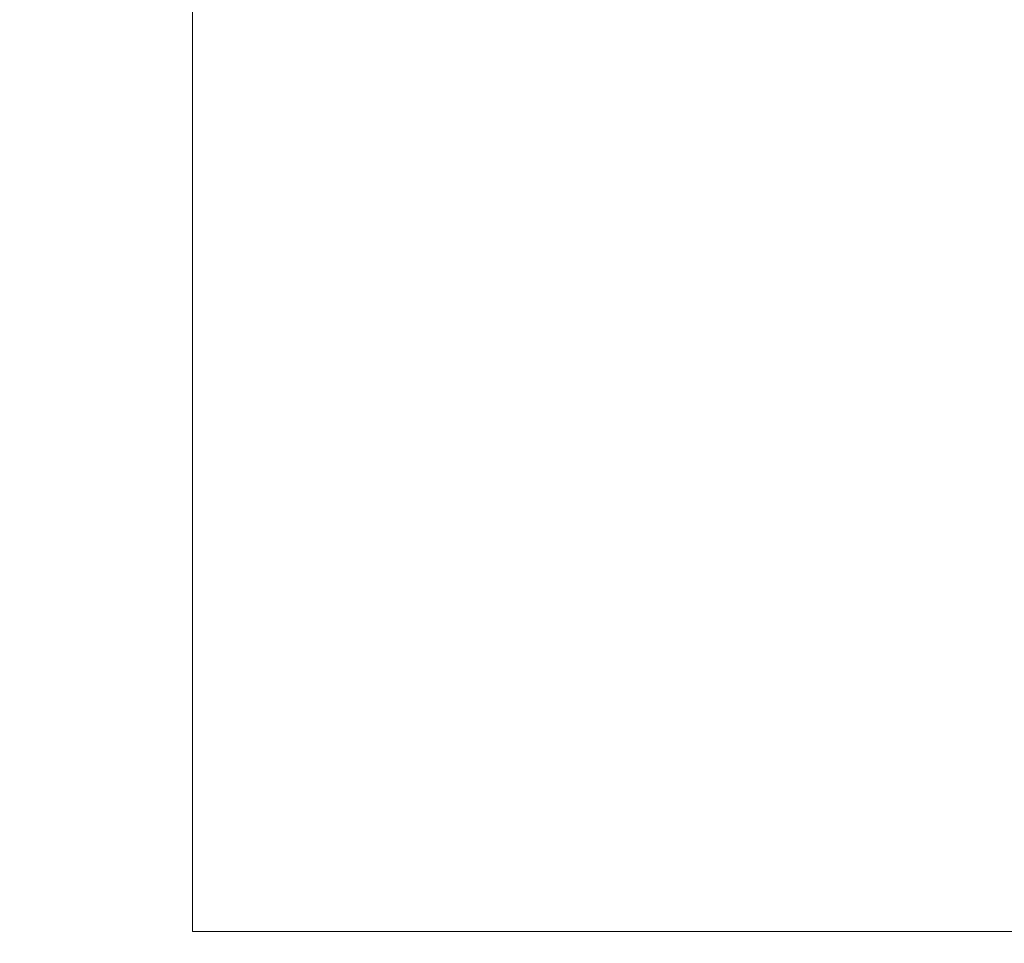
# Model space of a CAD drawing. Header units: centimetres. Extents: x -24.5 to 49.7, y -16.6 to 18.4.
# Tile 173 of 248: x -19.7 to -15, y 0.8 to 5.3. Entities that reach past the tile are written whole.
import ezdxf
from ezdxf.lldxf.tags import DXFTag

# ---------------------------------------------------------------- set-up
doc = ezdxf.new("R2010")
doc.units = ezdxf.units.CM
doc.header["$MEASUREMENT"] = 0
doc.layers.add('layer 1', color=7, linetype='Continuous')
tags = doc.linetypes.add('New Line1', pattern=[0.5, 0.3, -0.2]).pattern_tags.tags
tags[6:7] = [DXFTag(74, 4), DXFTag(75, 0), DXFTag(340, '0'), DXFTag(46, 1.0), DXFTag(50, 0.0), DXFTag(44, 0.0), DXFTag(45, 0.0)]
tags[4:5] = [DXFTag(74, 4), DXFTag(75, 0), DXFTag(340, '0'), DXFTag(46, 1.0), DXFTag(50, 0.0), DXFTag(44, 0.0), DXFTag(45, 0.0)]

msp = doc.modelspace()

# ---------------------------------------------------------------- linework, layer by layer
at = {"layer": 'layer 1', "color": 250, "linetype": 'New Line1', "lineweight": 20}
msp.add_lwpolyline([(-18.91166, 0.90546), (-13.91166, 0.90546), (-13.91166, 13.42906), (-18.91166, 13.42906), (-18.91166, 0.90546)], close=True, dxfattribs=at)
at = {"layer": 'layer 1', "color": 1, "lineweight": 0}
msp.add_open_spline([(24.98821, 18.39808), (24.98821, 18.39808), (24.98821, -16.60193), (24.98821, -16.60193), (24.98821, -16.60193), (-24.51772, -16.60193), (-24.51772, -16.60193), (-24.51772, -16.60193), (-24.51772, 18.39808), (-24.51772, 18.39808), (-24.51772, 18.39808), (24.98821, 18.39808), (24.98821, 18.39808)], degree=3, knots=[0, 0, 0, 0, 0.25, 0.25, 0.25, 0.5, 0.5, 0.5, 0.75, 0.75, 0.75, 1, 1, 1, 1], dxfattribs=at)
at = {"layer": 'layer 1', "color": 5, "lineweight": 0}
msp.add_open_spline([(-23.26688, 17.18067), (-23.26688, 17.18067), (-23.26688, -15.60944), (-23.26688, -15.60944), (-23.26688, -15.60944), (23.98644, -15.60944), (23.98644, -15.60944)], degree=3, knots=[0, 0, 0, 0, 0.5, 0.5, 0.5, 1, 1, 1, 1], dxfattribs=at)

doc.saveas('drawing.dxf')
